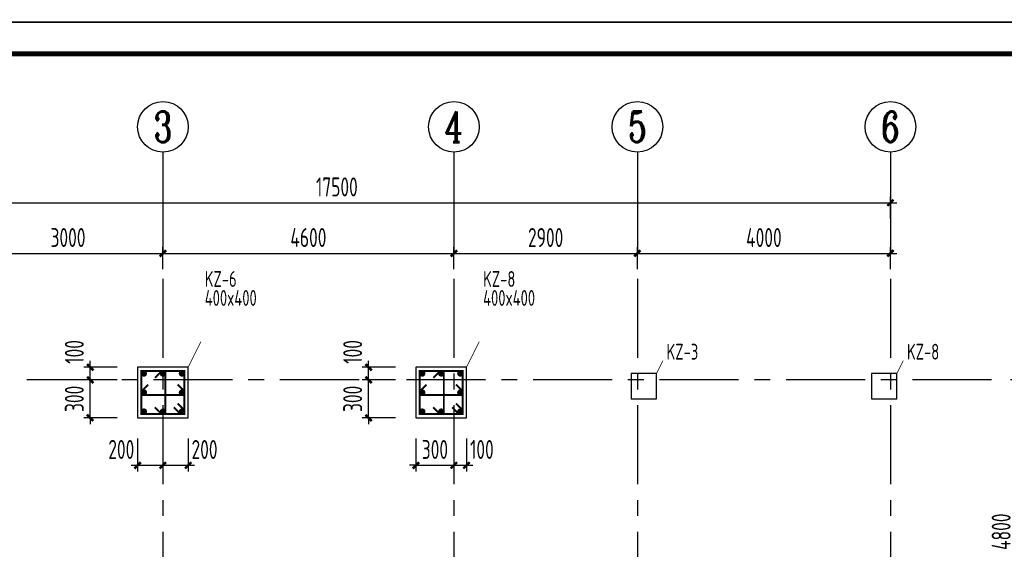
# Model space of a CAD drawing. Extents: x 4550910 to 19796140, y 148416 to 4611575.
# Tile 33 of 49: x 9702708 to 9718272, y 2240700 to 2249072. Entities that reach past the tile are written whole.
import ezdxf
from ezdxf.enums import TextEntityAlignment as Align

# ---------------------------------------------------------------- set-up
doc = ezdxf.new("R2010")
doc.units = 0
doc.header["$LTSCALE"] = 1000
doc.linetypes.add('CENTER', pattern=[2, 1.25, -0.25, 0.25, -0.25])
doc.layers.get('0').update_dxf_attribs({"linetype": 'CONTINUOUS'})
doc.layers.get('Defpoints').update_dxf_attribs({"linetype": 'CONTINUOUS'})
for name, color, linetype in [('AXIS', 8, 'CENTER'), ('AXIS_DIM', 3, 'CONTINUOUS'), ('AXIS_NUM', 7, 'CONTINUOUS'), ('COLU', 7, 'CONTINUOUS'), ('图框', 7, 'CONTINUOUS')]:
    doc.layers.add(name, color=color, linetype=linetype)
for name, color, linetype, lineweight in [('COLU_DE_REIND', 1, 'CONTINUOUS', 0), ('COLU_DE_REINL', 1, 'CONTINUOUS', 0), ('COLU_DIM', 3, 'CONTINUOUS', 0), ('COLU_TEXT_JZ', 7, 'CONTINUOUS', 0)]:
    doc.layers.add(name, color=color, linetype=linetype, lineweight=lineweight)
doc.styles.add('TSSD_Axis', font='Complex.shx', dxfattribs={"width": 0.7, "bigfont": 'hztxt.shx'})
doc.styles.add('TSSD_Dimension', font='Tssdeng.shx', dxfattribs={"width": 0.7, "bigfont": 'hztxt.shx'})
doc.styles.add('TSSD_Rein', font='Tssdeng.shx', dxfattribs={"width": 0.7, "bigfont": 'hztxt.shx'})
doc.dimstyles.new('TSSD_100_100', dxfattribs={"dimtxt": 300, "dimasz": 100, "dimexe": 100, "dimexo": 250, "dimgap": 100, "dimtad": 1, "dimdec": 0, "dimzin": 0, "dimdsep": 46, "dimtxsty": 'TSSD_Dimension', "dimblk": 'ARCHTICK', "dimcen": 0, "dimdle": 100, "dimclrt": 7, "dimadec": 0, "dimazin": 0, "dimtfac": 1, "dimtdec": 0, "dimtix": 1, "dimtmove": 2, "dimatfit": 3, "dimfxl": 0, "dimtolj": 1, "dimtzin": 0, "dimarcsym": 0})
doc.dimstyles.new('TSSD_50_100', dxfattribs={"dimtxt": 300, "dimasz": 100, "dimexe": 100, "dimexo": 250, "dimgap": 100, "dimtad": 1, "dimdec": 0, "dimlfac": 0.5, "dimzin": 0, "dimdsep": 46, "dimtxsty": 'TSSD_Dimension', "dimblk": 'ARCHTICK', "dimblk1": 'ARCHTICK', "dimblk2": 'ARCHTICK', "dimcen": 0, "dimdle": 100, "dimclrt": 7, "dimadec": 0, "dimazin": 0, "dimtfac": 1, "dimtdec": 0, "dimtix": 1, "dimtmove": 2, "dimatfit": 3, "dimfxl": 0, "dimtolj": 1, "dimtzin": 0, "dimarcsym": 0})

# ---------------------------------------------------------------- blocks, each defined once
blk = doc.blocks.new('_ArchTick')
at = {"color": 0, "linetype": 'ByBlock', "const_width": 0.4}
blk.add_lwpolyline([(-0.5, -0.5), (0.5, 0.5)], dxfattribs=at)
blk = doc.blocks.new('*D31')
at = {"layer": 'COLU_DIM', "color": 0, "lineweight": -2, "transparency": 16777216}
for p, q in [((9703822, 2243378), (9703822, 2243478)), ((9704247, 2243378), (9703722, 2243378)), ((9703822, 2242778), (9703822, 2243378)), ((9704247, 2242778), (9703722, 2242778)), ((9703822, 2242778), (9703822, 2242678))]:
    blk.add_line(p, q, dxfattribs=at)
at = {"layer": 'Defpoints', "color": 0, "transparency": 16777216}
for p in [(9703822, 2243378), (9704497, 2243378), (9704497, 2242778)]:
    blk.add_point(p, dxfattribs=at)
at = {"layer": 'COLU_DIM', "color": 0, "lineweight": -2, "transparency": 16777216, "xscale": 100, "yscale": 100, "zscale": 100}
for p, rotation in [((9703822, 2243378), 270), ((9703822, 2242778), 90)]:
    blk.add_blockref('_ArchTick', p, dxfattribs=dict(at, rotation=rotation))
at = {"layer": 'COLU_DIM', "color": 7, "transparency": 16777216, "insert": (9703572, 2243078), "char_height": 300, "attachment_point": 5, "rotation": 90, "style": 'TSSD_Dimension'}
blk.add_mtext('\\A1;300', dxfattribs=at)
blk = doc.blocks.new('*D32')
at = {"layer": 'COLU_DIM', "color": 0, "lineweight": -2, "transparency": 16777216}
for p, q in [((9704247, 2243578), (9703722, 2243578)), ((9703822, 2243278), (9703822, 2243678)), ((9704247, 2243378), (9703722, 2243378))]:
    blk.add_line(p, q, dxfattribs=at)
at = {"layer": 'Defpoints', "color": 0, "transparency": 16777216}
for p in [(9703822, 2243578), (9704497, 2243578), (9704497, 2243378)]:
    blk.add_point(p, dxfattribs=at)
at = {"layer": 'COLU_DIM', "color": 0, "lineweight": -2, "transparency": 16777216, "xscale": 100, "yscale": 100, "zscale": 100}
for p, rotation in [((9703822, 2243578), 90), ((9703822, 2243378), 270)]:
    blk.add_blockref('_ArchTick', p, dxfattribs=dict(at, rotation=rotation))
at = {"layer": 'COLU_DIM', "color": 7, "transparency": 16777216, "insert": (9703572, 2243820), "char_height": 300, "attachment_point": 5, "rotation": 90, "style": 'TSSD_Dimension'}
blk.add_mtext('\\A1;100', dxfattribs=at)
blk = doc.blocks.new('*D33')
at = {"layer": 'COLU_DIM', "color": 0, "lineweight": -2, "transparency": 16777216}
for p, q in [((9704572, 2242453), (9704572, 2241928)), ((9704972, 2242453), (9704972, 2241928)), ((9704472, 2242028), (9705072, 2242028))]:
    blk.add_line(p, q, dxfattribs=at)
at = {"layer": 'Defpoints', "color": 0, "transparency": 16777216}
for p in [(9704572, 2242703), (9704972, 2242703), (9704972, 2242028)]:
    blk.add_point(p, dxfattribs=at)
at = {"layer": 'COLU_DIM', "color": 0, "lineweight": -2, "transparency": 16777216, "xscale": 100, "yscale": 100, "zscale": 100, "rotation": 180}
blk.add_blockref('_ArchTick', (9704572, 2242028), dxfattribs=at)
at = {"layer": 'COLU_DIM', "color": 0, "lineweight": -2, "transparency": 16777216, "xscale": 100, "yscale": 100, "zscale": 100}
blk.add_blockref('_ArchTick', (9704972, 2242028), dxfattribs=at)
at = {"layer": 'COLU_DIM', "color": 7, "transparency": 16777216, "insert": (9704314, 2242278), "char_height": 300, "attachment_point": 5, "style": 'TSSD_Dimension'}
blk.add_mtext('\\A1;200', dxfattribs=at)
blk = doc.blocks.new('*D34')
at = {"layer": 'COLU_DIM', "color": 0, "lineweight": -2, "transparency": 16777216}
for p, q in [((9704972, 2242453), (9704972, 2241928)), ((9705372, 2242453), (9705372, 2241928)), ((9704872, 2242028), (9705472, 2242028))]:
    blk.add_line(p, q, dxfattribs=at)
at = {"layer": 'Defpoints', "color": 0, "transparency": 16777216}
for p in [(9704972, 2242703), (9705372, 2242703), (9705372, 2242028)]:
    blk.add_point(p, dxfattribs=at)
at = {"layer": 'COLU_DIM', "color": 0, "lineweight": -2, "transparency": 16777216, "xscale": 100, "yscale": 100, "zscale": 100, "rotation": 180}
blk.add_blockref('_ArchTick', (9704972, 2242028), dxfattribs=at)
at = {"layer": 'COLU_DIM', "color": 0, "lineweight": -2, "transparency": 16777216, "xscale": 100, "yscale": 100, "zscale": 100}
blk.add_blockref('_ArchTick', (9705372, 2242028), dxfattribs=at)
at = {"layer": 'COLU_DIM', "color": 7, "transparency": 16777216, "insert": (9705630, 2242278), "char_height": 300, "attachment_point": 5, "style": 'TSSD_Dimension'}
blk.add_mtext('\\A1;200', dxfattribs=at)
blk = doc.blocks.new('*D39')
at = {"layer": 'COLU_DIM', "color": 0, "lineweight": -2, "transparency": 16777216}
for p, q in [((9708222, 2243378), (9708222, 2243478)), ((9708647, 2243378), (9708122, 2243378)), ((9708222, 2242778), (9708222, 2243378)), ((9708647, 2242778), (9708122, 2242778)), ((9708222, 2242778), (9708222, 2242678))]:
    blk.add_line(p, q, dxfattribs=at)
at = {"layer": 'Defpoints', "color": 0, "transparency": 16777216}
for p in [(9708222, 2243378), (9708897, 2243378), (9708897, 2242778)]:
    blk.add_point(p, dxfattribs=at)
at = {"layer": 'COLU_DIM', "color": 0, "lineweight": -2, "transparency": 16777216, "xscale": 100, "yscale": 100, "zscale": 100}
for p, rotation in [((9708222, 2243378), 270), ((9708222, 2242778), 90)]:
    blk.add_blockref('_ArchTick', p, dxfattribs=dict(at, rotation=rotation))
at = {"layer": 'COLU_DIM', "color": 7, "transparency": 16777216, "insert": (9707972, 2243078), "char_height": 300, "attachment_point": 5, "rotation": 90, "style": 'TSSD_Dimension'}
blk.add_mtext('\\A1;300', dxfattribs=at)
blk = doc.blocks.new('*D40')
at = {"layer": 'COLU_DIM', "color": 0, "lineweight": -2, "transparency": 16777216}
for p, q in [((9708647, 2243578), (9708122, 2243578)), ((9708222, 2243278), (9708222, 2243678)), ((9708647, 2243378), (9708122, 2243378))]:
    blk.add_line(p, q, dxfattribs=at)
at = {"layer": 'Defpoints', "color": 0, "transparency": 16777216}
for p in [(9708222, 2243578), (9708897, 2243578), (9708897, 2243378)]:
    blk.add_point(p, dxfattribs=at)
at = {"layer": 'COLU_DIM', "color": 0, "lineweight": -2, "transparency": 16777216, "xscale": 100, "yscale": 100, "zscale": 100}
for p, rotation in [((9708222, 2243578), 90), ((9708222, 2243378), 270)]:
    blk.add_blockref('_ArchTick', p, dxfattribs=dict(at, rotation=rotation))
at = {"layer": 'COLU_DIM', "color": 7, "transparency": 16777216, "insert": (9707972, 2243820), "char_height": 300, "attachment_point": 5, "rotation": 90, "style": 'TSSD_Dimension'}
blk.add_mtext('\\A1;100', dxfattribs=at)
blk = doc.blocks.new('*D41')
at = {"layer": 'COLU_DIM', "color": 0, "lineweight": -2, "transparency": 16777216}
for p, q in [((9708972, 2242453), (9708972, 2241928)), ((9709572, 2242453), (9709572, 2241928)), ((9708972, 2242028), (9708872, 2242028)), ((9708972, 2242028), (9709572, 2242028)), ((9709572, 2242028), (9709672, 2242028))]:
    blk.add_line(p, q, dxfattribs=at)
at = {"layer": 'Defpoints', "color": 0, "transparency": 16777216}
for p in [(9708972, 2242703), (9709572, 2242703), (9709572, 2242028)]:
    blk.add_point(p, dxfattribs=at)
at = {"layer": 'COLU_DIM', "color": 0, "lineweight": -2, "transparency": 16777216, "xscale": 100, "yscale": 100, "zscale": 100}
blk.add_blockref('_ArchTick', (9708972, 2242028), dxfattribs=at)
at = {"layer": 'COLU_DIM', "color": 0, "lineweight": -2, "transparency": 16777216, "xscale": 100, "yscale": 100, "zscale": 100, "rotation": 180}
blk.add_blockref('_ArchTick', (9709572, 2242028), dxfattribs=at)
at = {"layer": 'COLU_DIM', "color": 7, "transparency": 16777216, "insert": (9709272, 2242278), "char_height": 300, "attachment_point": 5, "style": 'TSSD_Dimension'}
blk.add_mtext('\\A1;300', dxfattribs=at)
blk = doc.blocks.new('*D42')
at = {"layer": 'COLU_DIM', "color": 0, "lineweight": -2, "transparency": 16777216}
for p, q in [((9709572, 2242453), (9709572, 2241928)), ((9709772, 2242453), (9709772, 2241928)), ((9709472, 2242028), (9709872, 2242028))]:
    blk.add_line(p, q, dxfattribs=at)
at = {"layer": 'Defpoints', "color": 0, "transparency": 16777216}
for p in [(9709572, 2242703), (9709772, 2242703), (9709772, 2242028)]:
    blk.add_point(p, dxfattribs=at)
at = {"layer": 'COLU_DIM', "color": 0, "lineweight": -2, "transparency": 16777216, "xscale": 100, "yscale": 100, "zscale": 100, "rotation": 180}
blk.add_blockref('_ArchTick', (9709572, 2242028), dxfattribs=at)
at = {"layer": 'COLU_DIM', "color": 0, "lineweight": -2, "transparency": 16777216, "xscale": 100, "yscale": 100, "zscale": 100}
blk.add_blockref('_ArchTick', (9709772, 2242028), dxfattribs=at)
at = {"layer": 'COLU_DIM', "color": 7, "transparency": 16777216, "insert": (9710014, 2242278), "char_height": 300, "attachment_point": 5, "style": 'TSSD_Dimension'}
blk.add_mtext('\\A1;100', dxfattribs=at)
blk = doc.blocks.new('*D54')
at = {"layer": 'AXIS_DIM', "color": 0, "lineweight": -2, "transparency": 16777216}
for p, q in [((9701972, 2245128), (9701972, 2245478)), ((9704972, 2245128), (9704972, 2245478)), ((9701872, 2245378), (9705072, 2245378))]:
    blk.add_line(p, q, dxfattribs=at)
at = {"layer": 'Defpoints', "color": 0, "transparency": 16777216}
for p in [(9704972, 2245378), (9701972, 2244878), (9704972, 2244878)]:
    blk.add_point(p, dxfattribs=at)
at = {"layer": 'AXIS_DIM', "color": 0, "lineweight": -2, "transparency": 16777216, "xscale": 100, "yscale": 100, "zscale": 100, "rotation": 180}
blk.add_blockref('_ArchTick', (9701972, 2245378), dxfattribs=at)
at = {"layer": 'AXIS_DIM', "color": 0, "lineweight": -2, "transparency": 16777216, "xscale": 100, "yscale": 100, "zscale": 100}
blk.add_blockref('_ArchTick', (9704972, 2245378), dxfattribs=at)
at = {"layer": 'AXIS_DIM', "color": 7, "transparency": 16777216, "insert": (9703472, 2245628), "char_height": 300, "attachment_point": 5, "style": 'TSSD_Dimension'}
blk.add_mtext('\\A1;3000', dxfattribs=at)
blk = doc.blocks.new('*D55')
at = {"layer": 'AXIS_DIM', "color": 0, "lineweight": -2, "transparency": 16777216}
for p, q in [((9704972, 2245128), (9704972, 2245478)), ((9709572, 2245128), (9709572, 2245478)), ((9704872, 2245378), (9709672, 2245378))]:
    blk.add_line(p, q, dxfattribs=at)
at = {"layer": 'Defpoints', "color": 0, "transparency": 16777216}
for p in [(9709572, 2245378), (9704972, 2244878), (9709572, 2244878)]:
    blk.add_point(p, dxfattribs=at)
at = {"layer": 'AXIS_DIM', "color": 0, "lineweight": -2, "transparency": 16777216, "xscale": 100, "yscale": 100, "zscale": 100, "rotation": 180}
blk.add_blockref('_ArchTick', (9704972, 2245378), dxfattribs=at)
at = {"layer": 'AXIS_DIM', "color": 0, "lineweight": -2, "transparency": 16777216, "xscale": 100, "yscale": 100, "zscale": 100}
blk.add_blockref('_ArchTick', (9709572, 2245378), dxfattribs=at)
at = {"layer": 'AXIS_DIM', "color": 7, "transparency": 16777216, "insert": (9707272, 2245628), "char_height": 300, "attachment_point": 5, "style": 'TSSD_Dimension'}
blk.add_mtext('\\A1;4600', dxfattribs=at)
blk = doc.blocks.new('*D56')
at = {"layer": 'AXIS_DIM', "color": 0, "lineweight": -2, "transparency": 16777216}
for p, q in [((9709572, 2245128), (9709572, 2245478)), ((9712472, 2245128), (9712472, 2245478)), ((9709472, 2245378), (9712572, 2245378))]:
    blk.add_line(p, q, dxfattribs=at)
at = {"layer": 'Defpoints', "color": 0, "transparency": 16777216}
for p in [(9712472, 2245378), (9709572, 2244878), (9712472, 2244878)]:
    blk.add_point(p, dxfattribs=at)
at = {"layer": 'AXIS_DIM', "color": 0, "lineweight": -2, "transparency": 16777216, "xscale": 100, "yscale": 100, "zscale": 100, "rotation": 180}
blk.add_blockref('_ArchTick', (9709572, 2245378), dxfattribs=at)
at = {"layer": 'AXIS_DIM', "color": 0, "lineweight": -2, "transparency": 16777216, "xscale": 100, "yscale": 100, "zscale": 100}
blk.add_blockref('_ArchTick', (9712472, 2245378), dxfattribs=at)
at = {"layer": 'AXIS_DIM', "color": 7, "transparency": 16777216, "insert": (9711022, 2245628), "char_height": 300, "attachment_point": 5, "style": 'TSSD_Dimension'}
blk.add_mtext('\\A1;2900', dxfattribs=at)
blk = doc.blocks.new('*D57')
at = {"layer": 'AXIS_DIM', "color": 0, "lineweight": -2, "transparency": 16777216}
for p, q in [((9712472, 2245128), (9712472, 2245478)), ((9716472, 2245128), (9716472, 2245478)), ((9712372, 2245378), (9716572, 2245378))]:
    blk.add_line(p, q, dxfattribs=at)
at = {"layer": 'Defpoints', "color": 0, "transparency": 16777216}
for p in [(9716472, 2245378), (9712472, 2244878), (9716472, 2244878)]:
    blk.add_point(p, dxfattribs=at)
at = {"layer": 'AXIS_DIM', "color": 0, "lineweight": -2, "transparency": 16777216, "xscale": 100, "yscale": 100, "zscale": 100, "rotation": 180}
blk.add_blockref('_ArchTick', (9712472, 2245378), dxfattribs=at)
at = {"layer": 'AXIS_DIM', "color": 0, "lineweight": -2, "transparency": 16777216, "xscale": 100, "yscale": 100, "zscale": 100}
blk.add_blockref('_ArchTick', (9716472, 2245378), dxfattribs=at)
at = {"layer": 'AXIS_DIM', "color": 7, "transparency": 16777216, "insert": (9714472, 2245628), "char_height": 300, "attachment_point": 5, "style": 'TSSD_Dimension'}
blk.add_mtext('\\A1;4000', dxfattribs=at)
blk = doc.blocks.new('*D58')
at = {"layer": 'AXIS_DIM', "color": 0, "lineweight": -2, "transparency": 16777216}
for p, q in [((9698972, 2245928), (9698972, 2246278)), ((9716472, 2245928), (9716472, 2246278)), ((9698872, 2246178), (9716572, 2246178))]:
    blk.add_line(p, q, dxfattribs=at)
at = {"layer": 'Defpoints', "color": 0, "transparency": 16777216}
for p in [(9716472, 2246178), (9698972, 2245678), (9716472, 2245678)]:
    blk.add_point(p, dxfattribs=at)
at = {"layer": 'AXIS_DIM', "color": 0, "lineweight": -2, "transparency": 16777216, "xscale": 100, "yscale": 100, "zscale": 100, "rotation": 180}
blk.add_blockref('_ArchTick', (9698972, 2246178), dxfattribs=at)
at = {"layer": 'AXIS_DIM', "color": 0, "lineweight": -2, "transparency": 16777216, "xscale": 100, "yscale": 100, "zscale": 100}
blk.add_blockref('_ArchTick', (9716472, 2246178), dxfattribs=at)
at = {"layer": 'AXIS_DIM', "color": 7, "transparency": 16777216, "insert": (9707722, 2246428), "char_height": 300, "attachment_point": 5, "style": 'TSSD_Dimension'}
blk.add_mtext('\\A1;17500', dxfattribs=at)
blk = doc.blocks.new('ts_axno')
at = {"color": 0, "linetype": 'ByBlock', "lineweight": -2}
blk.add_circle((0, 0), 0.5, dxfattribs=at)
at = {"color": 0, "linetype": 'ByBlock', "lineweight": -2, "style": 'TSSD_Axis', "width": 0.7}
blk.add_attdef('A', text='', height=0.6, dxfattribs=at).set_placement((0, 0), align=Align.MIDDLE_CENTER)
blk = doc.blocks.new('*D63')
at = {"layer": 'AXIS_DIM', "color": 0, "lineweight": -2, "transparency": 16777216}
for p, q in [((9718472, 2238478), (9718472, 2243478)), ((9718722, 2243378), (9718372, 2243378)), ((9718722, 2238578), (9718372, 2238578))]:
    blk.add_line(p, q, dxfattribs=at)
at = {"layer": 'Defpoints', "color": 0, "transparency": 16777216}
for p in [(9718472, 2243378), (9718972, 2243378), (9718972, 2238578)]:
    blk.add_point(p, dxfattribs=at)
at = {"layer": 'AXIS_DIM', "color": 0, "lineweight": -2, "transparency": 16777216, "xscale": 100, "yscale": 100, "zscale": 100}
for p, rotation in [((9718472, 2243378), 90), ((9718472, 2238578), 270)]:
    blk.add_blockref('_ArchTick', p, dxfattribs=dict(at, rotation=rotation))
at = {"layer": 'AXIS_DIM', "color": 7, "transparency": 16777216, "insert": (9718222, 2240978), "char_height": 300, "attachment_point": 5, "rotation": 90, "style": 'TSSD_Dimension'}
blk.add_mtext('\\A1;4800', dxfattribs=at)

msp = doc.modelspace()

# ---------------------------------------------------------------- linework, layer by layer
at = {"layer": 'AXIS'}
for p, q in [((9704972.3, 2244978), (9704972.3, 2231419)), ((9709572.3, 2244978), (9709572.3, 2231419)), ((9712472.3, 2244978), (9712472.3, 2231419)), ((9716472.3, 2244978), (9716472.3, 2231419)), ((9718072.3, 2243378), (9696927.5, 2243378))]:
    msp.add_line(p, q, dxfattribs=at)
at = {"layer": 'AXIS_DIM'}
for p, q in [((9704972.3, 2246978), (9704972.3, 2245378)), ((9709572.3, 2246978), (9709572.3, 2245378)), ((9712472.3, 2246978), (9712472.3, 2245378)), ((9716472.3, 2246978), (9716472.3, 2245378))]:
    msp.add_line(p, q, dxfattribs=at)
at = {"layer": 'COLU'}
for p, q in [((9705372.3, 2243578), (9704572.3, 2243578)), ((9704572.3, 2243578), (9704572.3, 2242778)), ((9705372.3, 2242778), (9705372.3, 2243578)), ((9709772.3, 2243578), (9708972.3, 2243578)), ((9708972.3, 2243578), (9708972.3, 2242778)), ((9709772.3, 2242778), (9709772.3, 2243578)), ((9712772.3, 2243478), (9712372.3, 2243478)), ((9712372.3, 2243478), (9712372.3, 2243078)), ((9712772.3, 2243078), (9712772.3, 2243478)), ((9716572.3, 2243478), (9716172.3, 2243478)), ((9716172.3, 2243478), (9716172.3, 2243078)), ((9716572.3, 2243078), (9716572.3, 2243478)), ((9712372.3, 2243078), (9712772.3, 2243078)), ((9716172.3, 2243078), (9716572.3, 2243078)), ((9704572.3, 2242778), (9705372.3, 2242778)), ((9708972.3, 2242778), (9709772.3, 2242778))]:
    msp.add_line(p, q, dxfattribs=at)
at = {"layer": 'COLU_DE_REIND', "const_width": 50}
for points in [[(9704696.3, 2243479, 1), (9704646.3, 2243479, 1), (9704696.3, 2243479, 1)], [(9704997.3, 2243479, 1), (9704947.3, 2243479, 1), (9704997.3, 2243479, 1)], [(9705298.3, 2243479, 1), (9705248.3, 2243479, 1), (9705298.3, 2243479, 1)], [(9709096.3, 2243479, 1), (9709046.3, 2243479, 1), (9709096.3, 2243479, 1)], [(9709397.3, 2243479, 1), (9709347.3, 2243479, 1), (9709397.3, 2243479, 1)], [(9709698.3, 2243479, 1), (9709648.3, 2243479, 1), (9709698.3, 2243479, 1)], [(9704696.3, 2243178, 1), (9704646.3, 2243178, 1), (9704696.3, 2243178, 1)], [(9705298.3, 2243178, 1), (9705248.3, 2243178, 1), (9705298.3, 2243178, 1)], [(9709096.3, 2243178, 1), (9709046.3, 2243178, 1), (9709096.3, 2243178, 1)], [(9709698.3, 2243178, 1), (9709648.3, 2243178, 1), (9709698.3, 2243178, 1)], [(9704696.3, 2242877, 1), (9704646.3, 2242877, 1), (9704696.3, 2242877, 1)], [(9704997.3, 2242877, 1), (9704947.3, 2242877, 1), (9704997.3, 2242877, 1)], [(9705298.3, 2242877, 1), (9705248.3, 2242877, 1), (9705298.3, 2242877, 1)], [(9709096.3, 2242877, 1), (9709046.3, 2242877, 1), (9709096.3, 2242877, 1)], [(9709397.3, 2242877, 1), (9709347.3, 2242877, 1), (9709397.3, 2242877, 1)], [(9709698.3, 2242877, 1), (9709648.3, 2242877, 1), (9709698.3, 2242877, 1)]]:
    msp.add_lwpolyline(points, format="xyb", dxfattribs=at)
at = {"layer": 'COLU_DE_REINL', "const_width": 30}
for points in [[(9705146.2, 2242944.1), (9705252.3, 2242838), (9705312.3, 2242838), (9705312.3, 2242898), (9705312.3, 2242838), (9705312.3, 2243518), (9704632.3, 2243518), (9704632.3, 2242838), (9705252.3, 2242838), (9705312.3, 2242838), (9705312.3, 2242898), (9705206.2, 2243004.1)], [(9704846.2, 2242944.1), (9704952.3, 2242838), (9705012.3, 2242838), (9705012.3, 2243518), (9704952.3, 2243518), (9704846.2, 2243411.9)], [(9709546.2, 2242944.1), (9709652.3, 2242838), (9709712.3, 2242838), (9709712.3, 2242898), (9709712.3, 2242838), (9709712.3, 2243518), (9709032.3, 2243518), (9709032.3, 2242838), (9709652.3, 2242838), (9709712.3, 2242838), (9709712.3, 2242898), (9709606.2, 2243004.1)], [(9709246.2, 2242944.1), (9709352.3, 2242838), (9709412.3, 2242838), (9709412.3, 2243518), (9709352.3, 2243518), (9709246.2, 2243411.9)], [(9704738.4, 2243304.1), (9704632.3, 2243198), (9704632.3, 2243138), (9705312.3, 2243138), (9705312.3, 2243198), (9705206.2, 2243304.1)], [(9709138.4, 2243304.1), (9709032.3, 2243198), (9709032.3, 2243138), (9709712.3, 2243138), (9709712.3, 2243198), (9709606.2, 2243304.1)]]:
    msp.add_lwpolyline(points, dxfattribs=at)
at = {"layer": 'COLU_TEXT_JZ'}
for p, q in [((9705372.3, 2243578), (9705572.3, 2243978)), ((9709772.3, 2243578), (9709972.3, 2243978)), ((9712772.3, 2243478), (9712872.3, 2243678)), ((9716572.3, 2243478), (9716672.3, 2243678))]:
    msp.add_line(p, q, dxfattribs=at)
at = {"layer": '图框', "color": 4}
for points in [[(9729688.3, 2278732.6), (9687688.3, 2278732.6), (9687688.3, 2249032.6), (9729688.3, 2249032.6)], [(9729688.3, 2249032.6), (9687688.3, 2249032.6), (9687688.3, 2219332.6), (9729688.3, 2219332.6)]]:
    msp.add_lwpolyline(points, close=True, dxfattribs=at)
at = {"layer": '图框', "color": 4, "const_width": 80}
msp.add_lwpolyline([(9690188.3, 2219832.6), (9729188.3, 2219832.6), (9729188.3, 2248532.6), (9690188.3, 2248532.6)], close=True, dxfattribs=at)

# ---------------------------------------------------------------- block references
at = {"layer": 'AXIS_NUM'}
ref = msp.add_blockref('ts_axno', (9704972.3, 2247378), dxfattribs=dict(at, xscale=800, yscale=800, zscale=800))
ref.add_attrib('3', '3', dxfattribs={"height": 480, "style": 'TSSD_Axis', "width": 0.7}).set_placement((9704972.3, 2247378), align=Align.MIDDLE_CENTER)
ref = msp.add_blockref('ts_axno', (9709572.3, 2247378), dxfattribs=dict(at, xscale=800, yscale=800, zscale=800))
ref.add_attrib('4', '4', dxfattribs={"height": 480, "style": 'TSSD_Axis', "width": 0.7}).set_placement((9709572.3, 2247378), align=Align.MIDDLE_CENTER)
ref = msp.add_blockref('ts_axno', (9712472.3, 2247378), dxfattribs=dict(at, xscale=800, yscale=800, zscale=800))
ref.add_attrib('5', '5', dxfattribs={"height": 480, "style": 'TSSD_Axis', "width": 0.7}).set_placement((9712472.3, 2247378), align=Align.MIDDLE_CENTER)
ref = msp.add_blockref('ts_axno', (9716472.3, 2247378), dxfattribs=dict(at, xscale=800, yscale=800, zscale=800))
ref.add_attrib('6', '6', dxfattribs={"height": 480, "style": 'TSSD_Axis', "width": 0.7}).set_placement((9716472.3, 2247378), align=Align.MIDDLE_CENTER)

# ---------------------------------------------------------------- texts
at = {"layer": 'COLU_TEXT_JZ', "style": 'TSSD_Rein', "width": 0.7}
for s, p in [('KZ-6', (9705633.5, 2244848)), ('KZ-8', (9710033.5, 2244848)), ('400x400', (9705633.5, 2244548)), ('400x400', (9710033.5, 2244548)), ('KZ-3', (9712933.5, 2243698)), ('KZ-8', (9716733.5, 2243698))]:
    msp.add_text(s, height=250, dxfattribs=at).set_placement(p)

# ---------------------------------------------------------------- dimensions: what is measured, and where the dimension line sits
at = {"layer": 'AXIS_DIM'}
for p1, p2, picture, middle in [((9698972.3, 2245678), (9716472.3, 2245678), '*D58', (9707722.3, 2246428)), ((9701972.3, 2244878), (9704972.3, 2244878), '*D54', (9703472.3, 2245628)), ((9704972.3, 2244878), (9709572.3, 2244878), '*D55', (9707272.3, 2245628)), ((9709572.3, 2244878), (9712472.3, 2244878), '*D56', (9711022.3, 2245628)), ((9712472.3, 2244878), (9716472.3, 2244878), '*D57', (9714472.3, 2245628)), ((9718972.3, 2238578), (9718972.3, 2243378), '*D63', (9718222.3, 2240978))]:
    dim = msp.add_aligned_dim(p1=p1, p2=p2, distance=500, dimstyle='TSSD_100_100', dxfattribs=at)
    dim.commit()
    dim.dimension.update_dxf_attribs({"geometry": picture, "text_midpoint": middle})
at = {"layer": 'COLU_DIM'}
for base, p1, p2, angle, picture, middle in [((9703822.3, 2243578), (9704497.3, 2243378), (9704497.3, 2243578), 90, '*D32', (9703572.3, 2243819.9)), ((9708222.3, 2243578), (9708897.3, 2243378), (9708897.3, 2243578), 90, '*D40', (9707972.3, 2243819.9)), ((9704972.3, 2242028), (9704572.3, 2242703), (9704972.3, 2242703), 0, '*D33', (9704314.2, 2242278)), ((9705372.3, 2242028), (9704972.3, 2242703), (9705372.3, 2242703), 0, '*D34', (9705630.4, 2242278)), ((9709772.3, 2242028), (9709572.3, 2242703), (9709772.3, 2242703), 0, '*D42', (9710014.2, 2242278))]:
    dim = msp.add_linear_dim(base=base, p1=p1, p2=p2, angle=angle, dimstyle='TSSD_50_100', dxfattribs=at)
    dim.commit()
    dim.dimension.update_dxf_attribs({"geometry": picture, "text_midpoint": middle, "dimtype": 129})
for p1, p2, distance, picture, middle in [((9704497.3, 2242778), (9704497.3, 2243378), 675, '*D31', (9703572.3, 2243078)), ((9708897.3, 2242778), (9708897.3, 2243378), 675, '*D39', (9707972.3, 2243078)), ((9708972.3, 2242703), (9709572.3, 2242703), -675, '*D41', (9709272.3, 2242278))]:
    dim = msp.add_aligned_dim(p1=p1, p2=p2, distance=distance, dimstyle='TSSD_50_100', dxfattribs=at)
    dim.commit()
    dim.dimension.update_dxf_attribs({"geometry": picture, "text_midpoint": middle})

doc.saveas('drawing.dxf')
